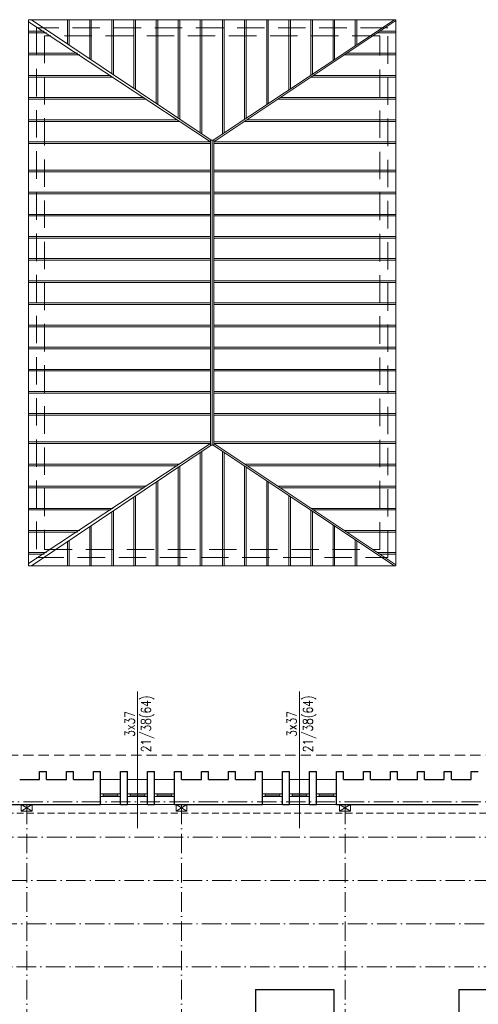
# Model space of a CAD drawing. Header units: millimetres. Extents: x -5254 to 173417, y -28809 to -6400.
# Tile 118 of 256: x 67459 to 68309, y -26036 to -24213. Entities that reach past the tile are written whole.
import ezdxf

# ---------------------------------------------------------------- set-up
doc = ezdxf.new("R2010")
doc.units = ezdxf.units.MM
doc.linetypes.add('ACAD_ISO10W100', pattern=[18, 12, -3, 0, -3])
doc.linetypes.add('HIDDEN', pattern=[9.525, 6.35, -3.175])
for name, color, linetype, lineweight in [('m_cienka', 7, 'Continuous', 5), ('m_drewno', 7, 'Continuous', 9), ('m_stolarka', 7, 'Continuous', 9), ('m_tekst', 7, 'Continuous', 13), ('m_widok', 7, 'Continuous', 9), ('m_ściany', 7, 'Continuous', 30)]:
    doc.layers.add(name, color=color, linetype=linetype, lineweight=lineweight)
doc.styles.add('WYM', font='simplex.shx', dxfattribs={"width": 0.5})

msp = doc.modelspace()

# ---------------------------------------------------------------- linework, layer by layer
at = {"layer": 'm_cienka', "color": 7, "ltscale": 2}
for p, q in [((67677.21, -25456.99), (67677.21, -25709.77)), ((67977.21, -25456.99), (67977.21, -25709.77))]:
    msp.add_line(p, q, dxfattribs=at)
at = {"layer": 'm_cienka', "color": 7, "linetype": 'HIDDEN', "ltscale": 3}
msp.add_line((68427.21, -25574.87), (67231.21, -25574.87), dxfattribs=at)
at = {"layer": 'm_cienka', "color": 7, "linetype": 'HIDDEN', "ltscale": 2}
msp.add_line((68475.71, -25682.37), (67123.71, -25682.37), dxfattribs=at)
at = {"layer": 'm_drewno', "color": 7, "linetype": 'ACAD_ISO10W100', "ltscale": 3}
for p, q in [((68529.71, -25661.37), (67144.71, -25661.37)), ((67471.71, -25666.37), (67471.71, -26791.37)), ((67758.71, -25666.37), (67758.71, -26791.37)), ((68061.71, -25666.37), (68061.71, -26791.37)), ((67022.38, -25726.79), (68563, -25726.79)), ((66895.46, -25806.79), (68626.6, -25806.79)), ((66768.54, -25886.79), (68690.2, -25886.79)), ((66641.63, -25966.79), (68753.8, -25966.79))]:
    msp.add_line(p, q, dxfattribs=at)
at = {"layer": 'm_drewno', "color": 7, "ltscale": 2}
for p, q in [((67461.71, -25678.37), (67481.71, -25666.37)), ((67481.71, -25678.37), (67461.71, -25666.37)), ((67748.71, -25678.37), (67768.71, -25666.37)), ((67768.71, -25678.37), (67748.71, -25666.37)), ((68051.71, -25678.37), (68071.71, -25666.37)), ((68071.71, -25678.37), (68051.71, -25666.37))]:
    msp.add_line(p, q, dxfattribs=at)
for points in [[(67461.71, -25678.37), (67481.71, -25678.37), (67481.71, -25666.37), (67461.71, -25666.37)], [(67748.71, -25678.37), (67768.71, -25678.37), (67768.71, -25666.37), (67748.71, -25666.37)], [(68051.71, -25678.37), (68071.71, -25678.37), (68071.71, -25666.37), (68051.71, -25666.37)]]:
    msp.add_lwpolyline(points, close=True, dxfattribs=at)
at = {"layer": 'm_stolarka', "color": 7, "ltscale": 2}
for p, q in [((67608.71, -25646.37), (67645.71, -25646.37)), ((67608.71, -25651.37), (67608.71, -25646.37)), ((67613.71, -25651.37), (67613.71, -25646.37)), ((67613.71, -25648.87), (67640.71, -25648.87)), ((67640.71, -25651.37), (67640.71, -25646.37)), ((67645.71, -25651.37), (67645.71, -25646.37)), ((67658.71, -25646.37), (67695.71, -25646.37)), ((67658.71, -25651.37), (67658.71, -25646.37)), ((67663.71, -25651.37), (67663.71, -25646.37)), ((67663.71, -25648.87), (67690.71, -25648.87)), ((67690.71, -25651.37), (67690.71, -25646.37)), ((67695.71, -25651.37), (67695.71, -25646.37)), ((67708.71, -25646.37), (67745.71, -25646.37)), ((67708.71, -25651.37), (67708.71, -25646.37)), ((67713.71, -25651.37), (67713.71, -25646.37)), ((67713.71, -25648.87), (67740.71, -25648.87)), ((67740.71, -25651.37), (67740.71, -25646.37)), ((67745.71, -25651.37), (67745.71, -25646.37)), ((67908.71, -25646.37), (67945.71, -25646.37)), ((67908.71, -25651.37), (67908.71, -25646.37)), ((67913.71, -25651.37), (67913.71, -25646.37)), ((67913.71, -25648.87), (67940.71, -25648.87)), ((67940.71, -25651.37), (67940.71, -25646.37)), ((67945.71, -25651.37), (67945.71, -25646.37)), ((67958.71, -25646.37), (67995.71, -25646.37)), ((67958.71, -25651.37), (67958.71, -25646.37)), ((67963.71, -25651.37), (67963.71, -25646.37)), ((67963.71, -25648.87), (67990.71, -25648.87)), ((67990.71, -25651.37), (67990.71, -25646.37)), ((67995.71, -25651.37), (67995.71, -25646.37)), ((68008.71, -25646.37), (68045.71, -25646.37)), ((68008.71, -25651.37), (68008.71, -25646.37)), ((68013.71, -25651.37), (68013.71, -25646.37)), ((68013.71, -25648.87), (68040.71, -25648.87)), ((68040.71, -25651.37), (68040.71, -25646.37)), ((68045.71, -25651.37), (68045.71, -25646.37)), ((67608.71, -25651.37), (67645.71, -25651.37)), ((67658.71, -25651.37), (67695.71, -25651.37)), ((67708.71, -25651.37), (67745.71, -25651.37)), ((67908.71, -25651.37), (67945.71, -25651.37)), ((67958.71, -25651.37), (67995.71, -25651.37)), ((68008.71, -25651.37), (68045.71, -25651.37))]:
    msp.add_line(p, q, dxfattribs=at)
at = {"layer": 'm_widok', "color": 7, "ltscale": 2}
for p, q in [((67474.97, -24217.1), (67812.47, -24439)), ((67813.52, -24436.08), (67480.32, -24213.01)), ((67547.47, -24257.97), (67547.47, -24213.01)), ((67550.47, -24259.97), (67550.47, -24213.01)), ((67588.47, -24285.41), (67588.47, -24213.01)), ((67591.47, -24287.42), (67591.47, -24213.01)), ((67629.47, -24312.86), (67629.47, -24213.01)), ((67632.47, -24314.87), (67632.47, -24213.01)), ((67670.47, -24340.31), (67670.47, -24213.01)), ((67673.47, -24342.32), (67673.47, -24213.01)), ((67711.47, -24367.76), (67711.47, -24213.01)), ((67714.47, -24369.77), (67714.47, -24213.01)), ((67752.47, -24395.21), (67752.47, -24213.01)), ((67755.47, -24397.22), (67755.47, -24213.01)), ((67793.47, -24422.66), (67793.47, -24213.01)), ((67796.47, -24424.67), (67796.47, -24213.01)), ((68153.24, -24213.01), (67817.5, -24436.08)), ((68155.97, -24214.8), (67818.47, -24439.03)), ((67834.47, -24424.81), (67834.47, -24213.01)), ((67837.47, -24422.81), (67837.47, -24213.01)), ((67875.47, -24397.56), (67875.47, -24213.01)), ((67878.47, -24395.57), (67878.47, -24213.01)), ((67916.47, -24370.32), (67916.47, -24213.01)), ((67919.47, -24368.33), (67919.47, -24213.01)), ((67957.47, -24343.08), (67957.47, -24213.01)), ((67960.47, -24341.09), (67960.47, -24213.01)), ((67998.47, -24315.84), (67998.47, -24213.01)), ((68001.47, -24313.85), (68001.47, -24213.01)), ((68039.47, -24288.6), (68039.47, -24213.01)), ((68042.47, -24286.6), (68042.47, -24213.01)), ((68080.47, -24261.36), (68080.47, -24213.01)), ((68083.47, -24259.36), (68083.47, -24213.01)), ((67474.97, -24234.21), (67504.18, -24234.21)), ((67474.97, -24234.21), (67504.18, -24234.21)), ((67474.97, -24237.21), (67508.69, -24237.21)), ((67474.97, -24237.21), (67508.69, -24237.21)), ((68155.97, -24237.21), (68122.25, -24237.21)), ((68155.97, -24237.21), (68122.25, -24237.21)), ((68155.97, -24234.21), (68126.77, -24234.21)), ((68155.97, -24234.21), (68126.77, -24234.21)), ((67474.97, -24275.21), (67565.89, -24275.21)), ((67474.97, -24278.21), (67570.4, -24278.21)), ((68155.97, -24278.21), (68060.54, -24278.21)), ((68155.97, -24275.21), (68065.06, -24275.21)), ((67474.97, -24316.21), (67627.6, -24316.21)), ((67474.97, -24319.21), (67632.12, -24319.21)), ((68155.97, -24319.21), (67998.83, -24319.21)), ((68155.97, -24316.21), (68003.34, -24316.21)), ((67474.97, -24357.21), (67689.31, -24357.21)), ((67474.97, -24360.21), (67693.83, -24360.21)), ((68155.97, -24360.21), (67937.12, -24360.21)), ((68155.97, -24357.21), (67941.63, -24357.21)), ((67474.97, -24398.21), (67751.02, -24398.21)), ((67474.97, -24401.21), (67755.54, -24401.21)), ((68155.97, -24401.21), (67875.41, -24401.21)), ((68155.97, -24398.21), (67879.92, -24398.21)), ((67474.97, -24439.03), (67812.47, -24439.03)), ((67474.97, -24442.03), (67812.47, -24442.03)), ((67812.47, -24436.08), (67812.47, -25000.93)), ((67812.47, -24436.08), (67818.47, -24436.08)), ((67815.47, -24436.08), (67815.47, -25000.93)), ((67818.47, -24436.08), (67818.47, -25000.93)), ((68155.97, -24439.03), (67818.47, -24439.03)), ((68155.97, -24442.03), (67818.47, -24442.03)), ((67474.97, -24491.42), (67812.47, -24491.42)), ((67474.97, -24494.42), (67812.47, -24494.42)), ((68155.97, -24491.42), (67818.47, -24491.42)), ((68155.97, -24494.42), (67818.47, -24494.42)), ((67474.97, -24532.42), (67812.47, -24532.42)), ((67474.97, -24535.42), (67812.47, -24535.42)), ((68155.97, -24532.42), (67818.47, -24532.42)), ((68155.97, -24535.42), (67818.47, -24535.42)), ((67474.97, -24573.42), (67812.47, -24573.42)), ((68155.97, -24573.42), (67818.47, -24573.42)), ((67474.97, -24576.42), (67812.47, -24576.42)), ((68155.97, -24576.42), (67818.47, -24576.42)), ((67474.97, -24614.42), (67812.47, -24614.42)), ((67474.97, -24617.42), (67812.47, -24617.42)), ((68155.97, -24614.42), (67818.47, -24614.42)), ((68155.97, -24617.42), (67818.47, -24617.42)), ((67474.97, -24655.42), (67812.47, -24655.42)), ((67474.97, -24658.42), (67812.47, -24658.42)), ((68155.97, -24655.42), (67818.47, -24655.42)), ((68155.97, -24658.42), (67818.47, -24658.42)), ((67474.97, -24696.42), (67812.47, -24696.42)), ((67474.97, -24699.42), (67812.47, -24699.42)), ((68155.97, -24696.42), (67818.47, -24696.42)), ((68155.97, -24699.42), (67818.47, -24699.42)), ((67474.97, -24737.42), (67812.47, -24737.42)), ((68155.97, -24737.42), (67818.47, -24737.42)), ((67474.97, -24740.42), (67812.47, -24740.42)), ((68155.97, -24740.42), (67818.47, -24740.42)), ((67474.97, -24778.42), (67812.47, -24778.42)), ((67474.97, -24781.42), (67812.47, -24781.42)), ((68155.97, -24778.42), (67818.47, -24778.42)), ((68155.97, -24781.42), (67818.47, -24781.42)), ((67474.97, -24819.42), (67812.47, -24819.42)), ((67474.97, -24822.42), (67812.47, -24822.42)), ((68155.97, -24819.42), (67818.47, -24819.42)), ((68155.97, -24822.42), (67818.47, -24822.42)), ((67474.97, -24860.42), (67812.47, -24860.42)), ((67474.97, -24863.42), (67812.47, -24863.42)), ((68155.97, -24860.42), (67818.47, -24860.42)), ((68155.97, -24863.42), (67818.47, -24863.42)), ((67474.97, -24901.42), (67812.47, -24901.42)), ((68155.97, -24901.42), (67818.47, -24901.42)), ((67474.97, -24904.42), (67812.47, -24904.42)), ((68155.97, -24904.42), (67818.47, -24904.42)), ((67474.97, -24942.42), (67812.47, -24942.42)), ((67474.97, -24945.42), (67812.47, -24945.42)), ((68155.97, -24942.42), (67818.47, -24942.42)), ((68155.97, -24945.42), (67818.47, -24945.42)), ((67474.97, -24994.81), (67812.47, -24994.81)), ((67474.97, -24997.81), (67812.47, -24997.81)), ((67474.97, -25219.92), (67812.47, -24998.02)), ((67813.52, -25000.93), (67480.32, -25224.01)), ((67796.47, -25012.35), (67796.47, -25224.01)), ((67812.47, -25000.93), (67818.47, -25000.93)), ((68153.24, -25224.01), (67817.5, -25000.93)), ((68155.97, -24994.81), (67818.47, -24994.81)), ((68155.97, -24997.81), (67818.47, -24997.81)), ((68155.97, -25222.22), (67818.47, -24997.98)), ((67834.47, -25012.21), (67834.47, -25224.01)), ((67793.47, -25014.36), (67793.47, -25224.01)), ((67837.47, -25014.2), (67837.47, -25224.01)), ((67474.97, -25035.81), (67755.54, -25035.81)), ((67474.97, -25038.81), (67751.02, -25038.81)), ((67752.47, -25041.81), (67752.47, -25224.01)), ((67755.47, -25039.8), (67755.47, -25224.01)), ((68155.97, -25035.81), (67875.41, -25035.81)), ((67875.47, -25039.45), (67875.47, -25224.01)), ((67878.47, -25041.45), (67878.47, -25224.01)), ((68155.97, -25038.81), (67879.92, -25038.81)), ((67916.47, -25066.69), (67916.47, -25224.01)), ((67474.97, -25076.81), (67693.83, -25076.81)), ((67474.97, -25079.81), (67689.31, -25079.81)), ((67711.47, -25069.26), (67711.47, -25224.01)), ((67714.47, -25067.25), (67714.47, -25224.01)), ((67919.47, -25068.69), (67919.47, -25224.01)), ((68155.97, -25076.81), (67937.12, -25076.81)), ((68155.97, -25079.81), (67941.63, -25079.81)), ((67670.47, -25096.7), (67670.47, -25224.01)), ((67673.47, -25094.7), (67673.47, -25224.01)), ((67957.47, -25093.94), (67957.47, -25224.01)), ((67960.47, -25095.93), (67960.47, -25224.01)), ((67474.97, -25117.81), (67632.12, -25117.81)), ((67474.97, -25120.81), (67627.6, -25120.81)), ((67998.47, -25121.18), (67998.47, -25224.01)), ((68155.97, -25117.81), (67998.83, -25117.81)), ((68155.97, -25120.81), (68003.34, -25120.81)), ((67629.47, -25124.15), (67629.47, -25224.01)), ((67632.47, -25122.15), (67632.47, -25224.01)), ((68001.47, -25123.17), (68001.47, -25224.01)), ((67588.47, -25151.6), (67588.47, -25224.01)), ((67591.47, -25149.59), (67591.47, -25224.01)), ((68039.47, -25148.42), (68039.47, -25224.01)), ((68042.47, -25150.41), (68042.47, -25224.01)), ((67474.97, -25158.81), (67570.4, -25158.81)), ((67474.97, -25161.81), (67565.89, -25161.81)), ((68155.97, -25158.81), (68060.54, -25158.81)), ((68155.97, -25161.81), (68065.06, -25161.81)), ((68080.47, -25175.66), (68080.47, -25224.01)), ((67547.47, -25179.05), (67547.47, -25224.01)), ((67550.47, -25177.04), (67550.47, -25224.01)), ((68083.47, -25177.66), (68083.47, -25224.01)), ((67474.97, -25199.81), (67508.69, -25199.81)), ((67474.97, -25202.81), (67504.18, -25202.81)), ((68155.97, -25199.81), (68122.25, -25199.81)), ((68155.97, -25202.81), (68126.77, -25202.81)), ((67608.71, -25619.87), (67645.71, -25619.87)), ((67658.71, -25619.87), (67695.71, -25619.87)), ((67708.71, -25619.87), (67745.71, -25619.87)), ((67908.71, -25619.87), (67945.71, -25619.87)), ((67958.71, -25619.87), (67995.71, -25619.87)), ((68008.71, -25619.87), (68045.71, -25619.87)), ((67608.71, -25666.37), (67645.71, -25666.37)), ((67658.71, -25666.37), (67695.71, -25666.37)), ((67708.71, -25666.37), (67745.71, -25666.37)), ((67908.71, -25666.37), (67945.71, -25666.37)), ((67958.71, -25666.37), (67995.71, -25666.37)), ((68008.71, -25666.37), (68045.71, -25666.37))]:
    msp.add_line(p, q, dxfattribs=at)
msp.add_lwpolyline([(67474.97, -24213.01), (67474.97, -25224.01), (68155.97, -25224.01), (68155.97, -24213.01)], close=True, dxfattribs=at)
at = {"layer": 'm_widok', "color": 7, "linetype": 'HIDDEN', "ltscale": 8}
for points in [[(67489.97, -24228.01), (67489.97, -25209.01), (68140.97, -25209.01), (68140.97, -24228.01)], [(67504.97, -24243.01), (67504.97, -25194.01), (68125.97, -25194.01), (68125.97, -24243.01)]]:
    msp.add_lwpolyline(points, close=True, dxfattribs=at)
at = {"layer": 'm_ściany', "color": 7, "ltscale": 2}
for p, q in [((67495.71, -25604.87), (67508.71, -25604.87)), ((67545.71, -25604.87), (67558.71, -25604.87)), ((67595.71, -25604.87), (67608.71, -25604.87)), ((67645.71, -25604.87), (67658.71, -25604.87)), ((67695.71, -25604.87), (67708.71, -25604.87)), ((67745.71, -25604.87), (67758.71, -25604.87)), ((67795.71, -25604.87), (67808.71, -25604.87)), ((67845.71, -25604.87), (67858.71, -25604.87)), ((67895.71, -25604.87), (67908.71, -25604.87)), ((67945.71, -25604.87), (67958.71, -25604.87)), ((67995.71, -25604.87), (68008.71, -25604.87)), ((68045.71, -25604.87), (68058.71, -25604.87)), ((68095.71, -25604.87), (68108.71, -25604.87)), ((68145.71, -25604.87), (68158.71, -25604.87)), ((68195.71, -25604.87), (68208.71, -25604.87)), ((68245.71, -25604.87), (68258.71, -25604.87)), ((68295.71, -25604.87), (68308.71, -25604.87)), ((67458.71, -25619.87), (67495.71, -25619.87)), ((67508.71, -25619.87), (67545.71, -25619.87)), ((67558.71, -25619.87), (67595.71, -25619.87)), ((67758.71, -25619.87), (67795.71, -25619.87)), ((67808.71, -25619.87), (67845.71, -25619.87)), ((67858.71, -25619.87), (67895.71, -25619.87)), ((68058.71, -25619.87), (68095.71, -25619.87)), ((68108.71, -25619.87), (68145.71, -25619.87)), ((68158.71, -25619.87), (68195.71, -25619.87)), ((68208.71, -25619.87), (68245.71, -25619.87)), ((68258.71, -25619.87), (68295.71, -25619.87)), ((67395.71, -25666.37), (67608.71, -25666.37)), ((67645.71, -25666.37), (67658.71, -25666.37)), ((67695.71, -25666.37), (67708.71, -25666.37)), ((67695.71, -25666.37), (67708.71, -25666.37)), ((67745.71, -25666.37), (67908.71, -25666.37)), ((67945.71, -25666.37), (67958.71, -25666.37)), ((67945.71, -25666.37), (67958.71, -25666.37)), ((67995.71, -25666.37), (68008.71, -25666.37)), ((67995.71, -25666.37), (68008.71, -25666.37)), ((68045.71, -25666.37), (68308.71, -25666.37)), ((67895.71, -26008.37), (67895.71, -26067.37)), ((67895.71, -26008.37), (68040.71, -26008.37)), ((68040.71, -26008.37), (68040.71, -26067.37)), ((68272.71, -26008.37), (68461.71, -26008.37)), ((68272.71, -26008.37), (68272.71, -26067.37))]:
    msp.add_line(p, q, dxfattribs=at)
at = {"layer": 'm_ściany', "color": 7, "ltscale": 3}
for p, q in [((67495.71, -25619.87), (67495.71, -25604.87)), ((67508.71, -25619.87), (67508.71, -25604.87)), ((67545.71, -25619.87), (67545.71, -25604.87)), ((67558.71, -25619.87), (67558.71, -25604.87)), ((67595.71, -25619.87), (67595.71, -25604.87)), ((67608.71, -25666.37), (67608.71, -25604.87)), ((67645.71, -25666.37), (67645.71, -25604.87)), ((67658.71, -25666.37), (67658.71, -25604.87)), ((67695.71, -25666.37), (67695.71, -25604.87)), ((67708.71, -25666.37), (67708.71, -25604.87)), ((67745.71, -25666.37), (67745.71, -25604.87)), ((67758.71, -25619.87), (67758.71, -25604.87)), ((67795.71, -25619.87), (67795.71, -25604.87)), ((67808.71, -25619.87), (67808.71, -25604.87)), ((67845.71, -25619.87), (67845.71, -25604.87)), ((67858.71, -25619.87), (67858.71, -25604.87)), ((67895.71, -25619.87), (67895.71, -25604.87)), ((67908.71, -25666.37), (67908.71, -25604.87)), ((67945.71, -25666.37), (67945.71, -25604.87)), ((67958.71, -25666.37), (67958.71, -25604.87)), ((67995.71, -25666.37), (67995.71, -25604.87)), ((68008.71, -25666.37), (68008.71, -25604.87)), ((68045.71, -25666.37), (68045.71, -25604.87)), ((68058.71, -25619.87), (68058.71, -25604.87)), ((68095.71, -25619.87), (68095.71, -25604.87)), ((68108.71, -25619.87), (68108.71, -25604.87)), ((68145.71, -25619.87), (68145.71, -25604.87)), ((68158.71, -25619.87), (68158.71, -25604.87)), ((68195.71, -25619.87), (68195.71, -25604.87)), ((68208.71, -25619.87), (68208.71, -25604.87)), ((68245.71, -25619.87), (68245.71, -25604.87)), ((68258.71, -25619.87), (68258.71, -25604.87)), ((68295.71, -25619.87), (68295.71, -25604.87))]:
    msp.add_line(p, q, dxfattribs=at)

# ---------------------------------------------------------------- texts
at = {"layer": 'm_tekst', "color": 0, "ltscale": 2, "char_height": 17, "width": 45.6715, "attachment_point": 3, "rotation": 90, "style": 'WYM'}
for insert in [(67653.89, -25494.13), (67953.89, -25494.13)]:
    msp.add_mtext('\\pxqc;{\\H1.0588x;\\W0.8;3x37\\P21/38(64)\\W0.6; \\H0.94444x; }', dxfattribs=dict(at, insert=insert))

doc.saveas('drawing.dxf')
